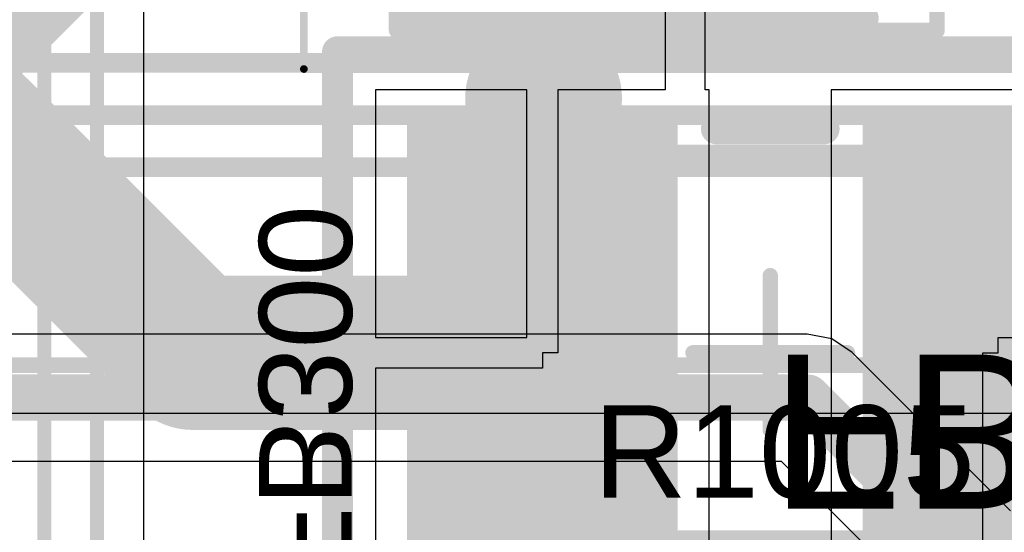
# Model space of a CAD drawing. Header units: inches. Extents: x -6 to 11.2, y -2.2 to 8.3.
# Tile 97 of 256: x 1.738 to 1.989, y 1.551 to 1.681. Entities that reach past the tile are written whole.
import ezdxf

# ---------------------------------------------------------------- set-up
doc = ezdxf.new("R2010")
doc.units = ezdxf.units.IN
doc.header["$MEASUREMENT"] = 0
for name, color, linetype in [('Board Layer Stack Bottom Overlay', 54, 'Continuous'), ('Board Layer Stack Bottom Solder', 6, 'Continuous'), ('Bottom Assembly', 56, 'Continuous'), ('Bottom Comp Body -Top13)-Comp Body -Bot14)', 56, 'Continuous'), ('Bottom Component Center', 56, 'Continuous'), ('Bottom Courtyard -Top15)-Courtyard -Bot16)', 56, 'Continuous'), ('Bottom Paste', 16, 'Continuous'), ('Layer  6- Inner', 156, 'Continuous'), ('Layer 1- Top', 1, 'Continuous'), ('Layer 3- Inner', 16, 'Continuous'), ('Layer 8- Bottom', 5, 'Continuous'), ('Top Overlay', 2, 'Continuous')]:
    doc.layers.add(name, color=color, linetype=linetype)
doc.styles.add('Arial', font='txt', dxfattribs={"height": 0.2})

# ---------------------------------------------------------------- blocks, each defined once
blk = doc.blocks.new('FP_FBMH3225_IPC_A_B_96')
at = {"layer": 'Board Layer Stack Bottom Solder'}
for points in [[(-0.0926, 0.05914), (-0.02357, 0.05914), (-0.02357, -0.05914), (-0.0926, -0.05914)], [(0.02357, 0.05914), (0.0926, 0.05914), (0.0926, -0.05914), (0.02357, -0.05914)]]:
    blk.add_hatch(color=6, dxfattribs=at).paths.add_polyline_path(points)
at = {"layer": 'Bottom Paste'}
for points in [[(-0.09063, 0.05717), (-0.02554, 0.05717), (-0.02554, -0.05717), (-0.09063, -0.05717)], [(0.02554, 0.05717), (0.09063, 0.05717), (0.09063, -0.05717), (0.02554, -0.05717)]]:
    blk.add_hatch(color=16, dxfattribs=at).paths.add_polyline_path(points)
at = {"layer": 'Layer 8- Bottom'}
for points in [[(-0.09063, 0.05717), (-0.02554, 0.05717), (-0.02554, -0.05717), (-0.09063, -0.05717)], [(0.02554, 0.05717), (0.09063, 0.05717), (0.09063, -0.05717), (0.02554, -0.05717)]]:
    blk.add_hatch(color=7, dxfattribs=at).paths.add_polyline_path(points)
at = {"layer": 'Board Layer Stack Bottom Overlay'}
blk.add_lwpolyline([(-0.01373, 0.05717, 0.00787, 0.00787, 0), (0.01373, 0.05717, 0.00787, 0.00787, 0)], format="xyseb", dxfattribs=at)
for points in [[(-0.0157, 0.05717, 0.00394, 0.00394, 1), (-0.01176, 0.05717, 0.00394, 0.00394, 1)], [(0.01176, 0.05717, 0.00394, 0.00394, 1), (0.0157, 0.05717, 0.00394, 0.00394, 1)]]:
    blk.add_lwpolyline(points, format="xyseb", close=True, dxfattribs=at)
at = {"layer": 'Bottom Assembly'}
for points in [[(-0.11032, -0.07685, 0.00787, 0.00787, 0), (-0.11032, 0.07685, 0.00787, 0.00787, 0)], [(-0.11032, 0.07685, 0.00787, 0.00787, 0), (0.11032, 0.07685, 0.00787, 0.00787, 0)]]:
    blk.add_lwpolyline(points, format="xyseb", dxfattribs=at)
blk.add_lwpolyline([(-0.11229, 0.07685, 0.00394, 0.00394, 1), (-0.10835, 0.07685, 0.00394, 0.00394, 1)], format="xyseb", close=True, dxfattribs=at)
blk.add_lwpolyline([(-0.11229, 0.07685, 0.00394, 0.00394, 1), (-0.10835, 0.07685, 0.00394, 0.00394, 1)], format="xyseb", close=True, dxfattribs=at)
at = {"layer": 'Bottom Comp Body -Top13)-Comp Body -Bot14)'}
for points in [[(-0.06299, -0.04921, 0.00787, 0.00787, 0), (-0.06299, 0.04921, 0.00787, 0.00787, 0)], [(-0.06299, 0.04921, 0.00787, 0.00787, 0), (0.06299, 0.04921, 0.00787, 0.00787, 0)], [(0.06299, -0.04921, 0.00787, 0.00787, 0), (0.06299, 0.04921, 0.00787, 0.00787, 0)], [(-0.06299, -0.04921, 0.00787, 0.00787, 0), (0.06299, -0.04921, 0.00787, 0.00787, 0)]]:
    blk.add_lwpolyline(points, format="xyseb", dxfattribs=at)
for points in [[(-0.06496, 0.04921, 0.00394, 0.00394, 1), (-0.06102, 0.04921, 0.00394, 0.00394, 1)], [(-0.06496, 0.04921, 0.00394, 0.00394, 1), (-0.06102, 0.04921, 0.00394, 0.00394, 1)], [(0.06102, 0.04921, 0.00394, 0.00394, 1), (0.06496, 0.04921, 0.00394, 0.00394, 1)], [(0.06102, 0.04921, 0.00394, 0.00394, 1), (0.06496, 0.04921, 0.00394, 0.00394, 1)], [(-0.06496, -0.04921, 0.00394, 0.00394, 1), (-0.06102, -0.04921, 0.00394, 0.00394, 1)], [(-0.06496, -0.04921, 0.00394, 0.00394, 1), (-0.06102, -0.04921, 0.00394, 0.00394, 1)], [(0.06102, -0.04921, 0.00394, 0.00394, 1), (0.06496, -0.04921, 0.00394, 0.00394, 1)], [(0.06102, -0.04921, 0.00394, 0.00394, 1), (0.06496, -0.04921, 0.00394, 0.00394, 1)]]:
    blk.add_lwpolyline(points, format="xyseb", close=True, dxfattribs=at)
at = {"layer": 'Bottom Component Center'}
for points in [[(0, -0.01969, 0.00394, 0.00394, 0), (0, 0.01969, 0.00394, 0.00394, 0)], [(-0.01969, 0, 0.00394, 0.00394, 0), (0.01969, 0, 0.00394, 0.00394, 0)]]:
    blk.add_lwpolyline(points, format="xyseb", dxfattribs=at)
for points in [[(-0.00098, 0.01969, 0.00197, 0.00197, 1), (0.00098, 0.01969, 0.00197, 0.00197, 1)], [(-0.02067, 0, 0.00197, 0.00197, 1), (-0.0187, 0, 0.00197, 0.00197, 1)], [(0.0187, 0, 0.00197, 0.00197, 1), (0.02067, 0, 0.00197, 0.00197, 1)], [(-0.00098, -0.01969, 0.00197, 0.00197, 1), (0.00098, -0.01969, 0.00197, 0.00197, 1)]]:
    blk.add_lwpolyline(points, format="xyseb", close=True, dxfattribs=at)
at = {"layer": 'Bottom Courtyard -Top15)-Courtyard -Bot16)'}
for points in [[(-0.11032, -0.07685, 0.00787, 0.00787, 0), (-0.11032, 0.07685, 0.00787, 0.00787, 0)], [(-0.11032, 0.07685, 0.00787, 0.00787, 0), (0.11032, 0.07685, 0.00787, 0.00787, 0)]]:
    blk.add_lwpolyline(points, format="xyseb", dxfattribs=at)
blk.add_lwpolyline([(-0.11229, 0.07685, 0.00394, 0.00394, 1), (-0.10835, 0.07685, 0.00394, 0.00394, 1)], format="xyseb", close=True, dxfattribs=at)
blk.add_lwpolyline([(-0.11229, 0.07685, 0.00394, 0.00394, 1), (-0.10835, 0.07685, 0.00394, 0.00394, 1)], format="xyseb", close=True, dxfattribs=at)
at = {"layer": 'Bottom Assembly', "style": 'Arial', "text_generation_flag": 2}
blk.add_text('FB300', height=0.03937, rotation=180, dxfattribs=at).set_placement((0, -0.00044))
blk = doc.blocks.new('L15006_M_____B_146')
at = {"layer": 'Board Layer Stack Bottom Solder'}
for points in [[(-0.08697, -0.04197), (-0.08697, 0.04197), (-0.03303, 0.04197), (-0.03303, -0.04197)], [(0.03303, -0.04197), (0.03303, 0.04197), (0.08697, 0.04197), (0.08697, -0.04197)]]:
    blk.add_hatch(color=6, dxfattribs=at).paths.add_polyline_path(points)
at = {"layer": 'Bottom Paste'}
for points in [[(-0.085, -0.04), (-0.085, 0.04), (-0.035, 0.04), (-0.035, -0.04)], [(0.035, -0.04), (0.035, 0.04), (0.085, 0.04), (0.085, -0.04)]]:
    blk.add_hatch(color=16, dxfattribs=at).paths.add_polyline_path(points)
at = {"layer": 'Layer 8- Bottom'}
for points in [[(-0.085, -0.04), (-0.085, 0.04), (-0.035, 0.04), (-0.035, -0.04)], [(0.035, -0.04), (0.035, 0.04), (0.085, 0.04), (0.085, -0.04)]]:
    blk.add_hatch(color=7, dxfattribs=at).paths.add_polyline_path(points)
at = {"layer": 'Board Layer Stack Bottom Overlay'}
for points in [[(0.05, 0.05, 0.008, 0.008, 0), (-0.05, 0.05, 0.008, 0.008, 0)], [(0.05, -0.05, 0.008, 0.008, 0), (-0.05, -0.05, 0.008, 0.008, 0)]]:
    blk.add_lwpolyline(points, format="xyseb", dxfattribs=at)
for points in [[(-0.052, 0.05, 0.004, 0.004, 1), (-0.048, 0.05, 0.004, 0.004, 1)], [(0.048, 0.05, 0.004, 0.004, 1), (0.052, 0.05, 0.004, 0.004, 1)], [(-0.052, -0.05, 0.004, 0.004, 1), (-0.048, -0.05, 0.004, 0.004, 1)], [(0.048, -0.05, 0.004, 0.004, 1), (0.052, -0.05, 0.004, 0.004, 1)]]:
    blk.add_lwpolyline(points, format="xyseb", close=True, dxfattribs=at)
at = {"layer": 'Bottom Comp Body -Top13)-Comp Body -Bot14)'}
for points in [[(0.0689, 0.05315, 0.00394, 0.00394, 0), (-0.0689, 0.05315, 0.00394, 0.00394, 0)], [(-0.0689, 0.05315, 0.00394, 0.00394, 0), (-0.0689, -0.05315, 0.00394, 0.00394, 0)], [(0.0689, 0.05315, 0.00394, 0.00394, 0), (0.0689, -0.05315, 0.00394, 0.00394, 0)], [(0.0689, -0.05315, 0.00394, 0.00394, 0), (-0.0689, -0.05315, 0.00394, 0.00394, 0)]]:
    blk.add_lwpolyline(points, format="xyseb", dxfattribs=at)
for points in [[(-0.06988, 0.05315, 0.00197, 0.00197, 1), (-0.06791, 0.05315, 0.00197, 0.00197, 1)], [(-0.06988, 0.05315, 0.00197, 0.00197, 1), (-0.06791, 0.05315, 0.00197, 0.00197, 1)], [(0.06791, 0.05315, 0.00197, 0.00197, 1), (0.06988, 0.05315, 0.00197, 0.00197, 1)], [(0.06791, 0.05315, 0.00197, 0.00197, 1), (0.06988, 0.05315, 0.00197, 0.00197, 1)], [(-0.06988, -0.05315, 0.00197, 0.00197, 1), (-0.06791, -0.05315, 0.00197, 0.00197, 1)], [(-0.06988, -0.05315, 0.00197, 0.00197, 1), (-0.06791, -0.05315, 0.00197, 0.00197, 1)], [(0.06791, -0.05315, 0.00197, 0.00197, 1), (0.06988, -0.05315, 0.00197, 0.00197, 1)], [(0.06791, -0.05315, 0.00197, 0.00197, 1), (0.06988, -0.05315, 0.00197, 0.00197, 1)]]:
    blk.add_lwpolyline(points, format="xyseb", close=True, dxfattribs=at)
at = {"layer": 'Bottom Courtyard -Top15)-Courtyard -Bot16)'}
for points in [[(0.09252, 0.06299, 0.00197, 0.00197, 0), (-0.09252, 0.06299, 0.00197, 0.00197, 0)], [(-0.09252, 0.06299, 0.00197, 0.00197, 0), (-0.09252, -0.06299, 0.00197, 0.00197, 0)], [(0.09252, 0.06299, 0.00197, 0.00197, 0), (0.09252, -0.06299, 0.00197, 0.00197, 0)], [(0, 0.01969, 0.00394, 0.00394, 0), (0, -0.01969, 0.00394, 0.00394, 0)], [(0.01969, 0, 0.00394, 0.00394, 0), (-0.01969, 0, 0.00394, 0.00394, 0)], [(0.09252, -0.06299, 0.00197, 0.00197, 0), (-0.09252, -0.06299, 0.00197, 0.00197, 0)]]:
    blk.add_lwpolyline(points, format="xyseb", dxfattribs=at)
for points in [[(-0.09301, 0.06299, 0.000984, 0.000984, 1), (-0.09203, 0.06299, 0.000984, 0.000984, 1)], [(-0.09301, 0.06299, 0.000984, 0.000984, 1), (-0.09203, 0.06299, 0.000984, 0.000984, 1)], [(0.09203, 0.06299, 0.000984, 0.000984, 1), (0.09301, 0.06299, 0.000984, 0.000984, 1)], [(0.09203, 0.06299, 0.000984, 0.000984, 1), (0.09301, 0.06299, 0.000984, 0.000984, 1)], [(-0.00098, 0.01969, 0.00197, 0.00197, 1), (0.00098, 0.01969, 0.00197, 0.00197, 1)], [(-0.02067, 0, 0.00197, 0.00197, 1), (-0.0187, 0, 0.00197, 0.00197, 1)], [(0.0187, 0, 0.00197, 0.00197, 1), (0.02067, 0, 0.00197, 0.00197, 1)], [(-0.00098, -0.01969, 0.00197, 0.00197, 1), (0.00098, -0.01969, 0.00197, 0.00197, 1)], [(-0.09301, -0.06299, 0.000984, 0.000984, 1), (-0.09203, -0.06299, 0.000984, 0.000984, 1)], [(-0.09301, -0.06299, 0.000984, 0.000984, 1), (-0.09203, -0.06299, 0.000984, 0.000984, 1)], [(0.09203, -0.06299, 0.000984, 0.000984, 1), (0.09301, -0.06299, 0.000984, 0.000984, 1)], [(0.09203, -0.06299, 0.000984, 0.000984, 1), (0.09301, -0.06299, 0.000984, 0.000984, 1)]]:
    blk.add_lwpolyline(points, format="xyseb", close=True, dxfattribs=at)

msp = doc.modelspace()

# ---------------------------------------------------------------- linework, layer by layer
at = {"layer": 'Layer  6- Inner'}
msp.add_line((1.6437, 1.5811), (2.55124, 1.5811), dxfattribs=at)
for points in [[(1.45902, 1.67047, 0.005, 0.005, 0), (2.42795, 1.67047, 0.005, 0.005, 0)], [(0.94646, 1.65709, 0.005, 0.005, 0), (2.4437, 1.65709, 0.005, 0.005, 0)], [(0.21797, 1.64384, 0.005, 0.005, 0), (2.45604, 1.64384, 0.005, 0.005, 0)], [(1.6437, 1.59331, 0.00394, 0.00394, 0), (2.5563, 1.59331, 0.00394, 0.00394, 0)]]:
    msp.add_lwpolyline(points, format="xyseb", dxfattribs=at)
at = {"layer": 'Layer 1- Top'}
for p, q in [((1.93858, 1.60126), (1.71323, 1.60126)), ((1.94479, 1.60002), (1.93858, 1.60126)), ((1.95005, 1.59651), (1.94479, 1.60002)), ((1.9904, 1.55615), (1.95005, 1.59651)), ((1.65236, 1.56882), (1.93187, 1.56882)), ((1.93187, 1.56882), (1.95915, 1.54154))]:
    msp.add_line(p, q, dxfattribs=at)
for points in [[(1.65236, 1.58504, 0.01181, 0.01181, 0), (1.93858, 1.58504, 0.01181, 0.01181, 0)], [(1.93858, 1.58504, 0.01181, 0.01181, 0), (1.97894, 1.54469, 0.01181, 0.01181, 0)]]:
    msp.add_lwpolyline(points, format="xyseb", dxfattribs=at)
msp.add_lwpolyline([(1.93563, 1.58504, 0.00591, 0.00591, 1), (1.94154, 1.58504, 0.00591, 0.00591, 1)], format="xyseb", close=True, dxfattribs=at)
msp.add_lwpolyline([(1.93563, 1.58504, 0.00591, 0.00591, 1), (1.94154, 1.58504, 0.00591, 0.00591, 1)], format="xyseb", close=True, dxfattribs=at)
at = {"layer": 'Layer 3- Inner'}
msp.add_line((1.76948, 1.42905), (1.76948, 1.71865), dxfattribs=at)
for points in [[(1.74409, 1.27205, 0.00354, 0.00354, 0), (1.74409, 1.77913, 0.00354, 0.00354, 0)], [(1.75748, 1.26811, 0.00354, 0.00354, 0), (1.75748, 1.72362, 0.00354, 0.00354, 0)]]:
    msp.add_lwpolyline(points, format="xyseb", dxfattribs=at)
at = {"layer": 'Layer 8- Bottom'}
for p, q in [((1.90236, 1.79), (1.90236, 1.66362)), ((1.91256, 1.66362), (1.91256, 1.7801)), ((1.86711, 1.66362), (1.8285, 1.66362)), ((1.8285, 1.66362), (1.8285, 1.60039)), ((1.86711, 1.60039), (1.86711, 1.66362)), ((1.90236, 1.66362), (1.87498, 1.66362)), ((1.87498, 1.66362), (1.87498, 1.59646)), ((1.91359, 1.66362), (1.91256, 1.66362)), ((1.91359, 1.53842), (1.91359, 1.66362)), ((2.02977, 1.66362), (1.94468, 1.66362)), ((1.94468, 1.66362), (1.94468, 1.53402)), ((1.8285, 1.60039), (1.86711, 1.60039)), ((1.98722, 1.59646), (1.98722, 1.60039)), ((1.98722, 1.60039), (2.02977, 1.60039)), ((1.87498, 1.59646), (1.87105, 1.59646)), ((1.87105, 1.59646), (1.87105, 1.59252)), ((1.98328, 1.52929), (1.98328, 1.59646)), ((1.98328, 1.59646), (1.98722, 1.59646)), ((1.87105, 1.59252), (1.8285, 1.59252)), ((1.8285, 1.59252), (1.8285, 1.5374))]:
    msp.add_line(p, q, dxfattribs=at)
for points in [[(1.71732, 1.67441, 0.03937, 0.03937, 0), (1.7748, 1.73189, 0.03937, 0.03937, 0)], [(1.84276, 1.67795, 0.01969, 0.01969, 0), (1.84276, 1.73189, 0.01969, 0.01969, 0)], [(1.84252, 1.67795, 0.01969, 0.01969, 0), (1.84276, 1.67795, 0.01969, 0.01969, 0)], [(1.71732, 1.66102, 0.03937, 0.03937, 0), (1.78189, 1.59646, 0.03937, 0.03937, 0)], [(1.87105, 1.66142, 0.03937, 0.03937, 0), (1.87165, 1.66142, 0.03937, 0.03937, 0)], [(1.87105, 1.59646, 0.03937, 0.03937, 0), (1.87105, 1.66142, 0.03937, 0.03937, 0)], [(1.98795, 1.59811, 0.0315, 0.0315, 0), (2.00402, 1.61417, 0.0315, 0.0315, 0)], [(1.78189, 1.59646, 0.03937, 0.03937, 0), (1.87105, 1.59646, 0.03937, 0.03937, 0)], [(1.98722, 1.59646, 0.0315, 0.0315, 0), (1.98795, 1.59646, 0.0315, 0.0315, 0)], [(1.98795, 1.59646, 0.0315, 0.0315, 0), (1.98795, 1.59811, 0.0315, 0.0315, 0)], [(1.98795, 1.45433, 0.0315, 0.0315, 0), (1.98795, 1.59646, 0.0315, 0.0315, 0)], [(1.98795, 1.59646, 0.0315, 0.0315, 0), (2.10276, 1.59646, 0.0315, 0.0315, 0)]]:
    msp.add_lwpolyline(points, format="xyseb", dxfattribs=at)
for points in [[(1.8376, 1.67795, 0.00984, 0.00984, 1), (1.84744, 1.67795, 0.00984, 0.00984, 1)], [(1.83783, 1.67795, 0.00984, 0.00984, 1), (1.84768, 1.67795, 0.00984, 0.00984, 1)], [(1.83783, 1.67795, 0.00984, 0.00984, 1), (1.84768, 1.67795, 0.00984, 0.00984, 1)], [(1.8612, 1.66142, 0.01969, 0.01969, 1), (1.88089, 1.66142, 0.01969, 0.01969, 1)], [(1.8612, 1.66142, 0.01969, 0.01969, 1), (1.88089, 1.66142, 0.01969, 0.01969, 1)], [(1.86181, 1.66142, 0.01969, 0.01969, 1), (1.8815, 1.66142, 0.01969, 0.01969, 1)], [(1.99614, 1.61417, 0.01575, 0.01575, 1), (2.01189, 1.61417, 0.01575, 0.01575, 1)], [(1.77205, 1.59646, 0.01969, 0.01969, 1), (1.79173, 1.59646, 0.01969, 0.01969, 1)], [(1.77205, 1.59646, 0.01969, 0.01969, 1), (1.79173, 1.59646, 0.01969, 0.01969, 1)], [(1.8612, 1.59646, 0.01969, 0.01969, 1), (1.88089, 1.59646, 0.01969, 0.01969, 1)], [(1.8612, 1.59646, 0.01969, 0.01969, 1), (1.88089, 1.59646, 0.01969, 0.01969, 1)], [(1.97935, 1.59646, 0.01575, 0.01575, 1), (1.9951, 1.59646, 0.01575, 0.01575, 1)], [(1.98008, 1.59811, 0.01575, 0.01575, 1), (1.99583, 1.59811, 0.01575, 0.01575, 1)], [(1.98008, 1.59811, 0.01575, 0.01575, 1), (1.99583, 1.59811, 0.01575, 0.01575, 1)], [(1.98008, 1.59646, 0.01575, 0.01575, 1), (1.99583, 1.59646, 0.01575, 0.01575, 1)], [(1.98008, 1.59646, 0.01575, 0.01575, 1), (1.99583, 1.59646, 0.01575, 0.01575, 1)], [(1.98008, 1.59646, 0.01575, 0.01575, 1), (1.99583, 1.59646, 0.01575, 0.01575, 1)], [(1.98008, 1.59646, 0.01575, 0.01575, 1), (1.99583, 1.59646, 0.01575, 0.01575, 1)]]:
    msp.add_lwpolyline(points, format="xyseb", close=True, dxfattribs=at)

# ---------------------------------------------------------------- block references
at = {"rotation": 180}
msp.add_blockref('L15006_M_____B_146', (1.90276, 1.73189), dxfattribs=at)
msp.add_blockref('FP_FBMH3225_IPC_A_B_96', (1.92913, 1.59646))

# ---------------------------------------------------------------- texts
at = {"layer": 'Board Layer Stack Bottom Overlay', "style": 'Arial', "text_generation_flag": 2}
msp.add_text('FB300', height=0.023622, rotation=270, dxfattribs=at).set_placement((1.79882, 1.53703))
at = {"layer": 'Top Overlay', "style": 'Arial'}
msp.add_text('R1005', height=0.023622, dxfattribs=at).set_placement((1.88407, 1.55945))

doc.saveas('drawing.dxf')
